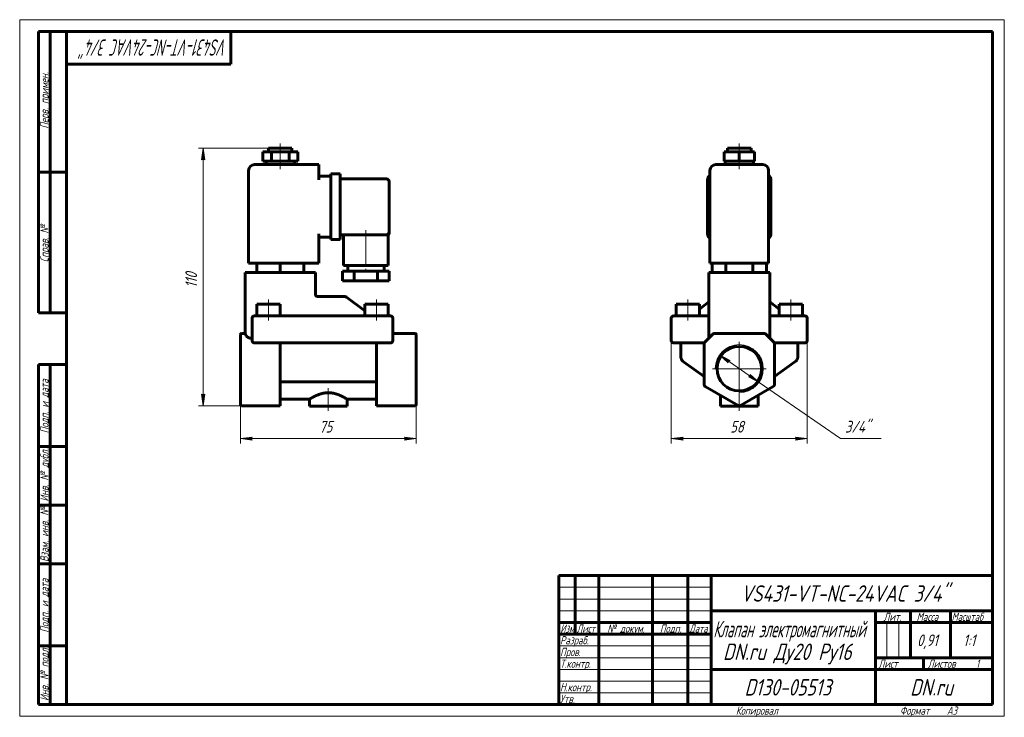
# Model space of a CAD drawing. Header units: millimetres. Extents: x 0 to 420, y 0 to 297.
import ezdxf

# ---------------------------------------------------------------- set-up
doc = ezdxf.new("R2010")
doc.units = ezdxf.units.MM
for name, pattern in [('K5LT_AXLED', [19.5, 15, -1.5, 1.5, -1.5]), ('K5LT_BASIC', [0]), ('K5LT_THIN', [0])]:
    doc.linetypes.add(name, pattern=pattern)
doc.layers.add('Системный слой', color=7, linetype='Continuous')
doc.layers.add('Системный слой (1)', color=251, linetype='Continuous', true_color=0x6c6c6c)
doc.styles.add('KDIMTEXTSTYLE', font='GOST_AU.SHX', dxfattribs={"width": 0.96, "oblique": 15, "height": 5})
doc.styles.add('KTEXTSTYLE', font='GOST_AU.SHX', dxfattribs={"width": 0.96, "height": 5})
doc.dimstyles.new('KDIMSTYLE (1.00)', dxfattribs={"dimtxt": 5, "dimasz": 1, "dimexe": 2, "dimexo": 0, "dimgap": 1, "dimtad": 1, "dimtxsty": 'KDIMTEXTSTYLE', "dimsah": 1, "dimcen": 0, "dimdle": 1, "dimadec": 0, "dimazin": 0, "dimtfac": 0.667, "dimtmove": 0, "dimatfit": 3, "dimfxl": 1, "dimtvp": 1, "dimtolj": 1, "dimtzin": 0, "dimarcsym": 0})

# ---------------------------------------------------------------- blocks, each defined once
blk = doc.blocks.new('U0')
at = {"layer": 'Системный слой (1)', "color": 150, "linetype": 'K5LT_BASIC', "lineweight": 60, "true_color": 0x0080ff}
for p, q in [((319.96, 176.25), (319.96, 176.35)), ((319.98, 176.18), (319.96, 176.25)), ((319.99, 176.14), (319.98, 176.18))]:
    blk.add_line(p, q, dxfattribs=at)
blk = doc.blocks.new('U1')
at = {"layer": 'Системный слой (1)', "color": 150, "linetype": 'K5LT_BASIC', "lineweight": 60, "true_color": 0x0080ff}
for q in [(321.67, 159.51), (321.96, 159.22)]:
    blk.add_line((321.96, 159.22), q, dxfattribs=at)
blk = doc.blocks.new('U2')
at = {"layer": 'Системный слой (1)', "color": 150, "linetype": 'K5LT_BASIC', "lineweight": 60, "true_color": 0x0080ff}
for p, q in [((293.92, 176.14), (293.94, 176.18)), ((293.94, 176.18), (293.95, 176.25)), ((293.95, 176.25), (293.96, 176.35))]:
    blk.add_line(p, q, dxfattribs=at)
blk = doc.blocks.new('U3')
at = {"layer": 'Системный слой (1)', "color": 150, "linetype": 'K5LT_BASIC', "lineweight": 60, "true_color": 0x0080ff}
for q in [(292.25, 159.51), (291.96, 159.22)]:
    blk.add_line((291.96, 159.22), q, dxfattribs=at)
blk = doc.blocks.new('U4')
at = {"layer": 'Системный слой (1)', "color": 30, "linetype": 'K5LT_AXLED', "lineweight": 18, "true_color": 0xff8000}
for q in [(306.96, 159.72), (295.46, 148.22), (318.46, 148.22), (306.96, 136.72)]:
    blk.add_line((306.96, 148.22), q, dxfattribs=at)
blk = doc.blocks.new('D0')
at = {"layer": 'Системный слой (1)'}
for points in [[(282.46, 118.38), (282.96, 119.04), (277.96, 118.38), (282.96, 117.72)], [(330.96, 117.72), (335.96, 118.38), (330.96, 119.04), (331.46, 118.38)]]:
    blk.add_hatch(color=7, dxfattribs=at).paths.add_polyline_path(points)
at = {"layer": 'Системный слой (1)', "color": 7, "linetype": 'K5LT_THIN', "lineweight": 18}
for p, q in [((277.96, 164.97), (277.96, 116.38)), ((335.96, 164.97), (335.96, 116.38)), ((277.96, 118.38), (282.96, 119.04)), ((282.96, 117.72), (277.96, 118.38)), ((282.96, 119.04), (282.46, 118.38)), ((282.46, 118.38), (282.96, 117.72)), ((331.46, 118.38), (330.96, 119.04)), ((330.96, 119.04), (335.96, 118.38)), ((335.96, 118.38), (330.96, 117.72)), ((330.96, 117.72), (331.46, 118.38))]:
    blk.add_line(p, q, dxfattribs=at)
blk.add_wipeout([(303.07, 119.38), (303.07, 126.76), (310.53, 126.76), (310.53, 119.38)]).dxf.layer = 'Системный слой (1)'
blk.add_line((277.96, 118.38), (335.96, 118.38), dxfattribs=at)
at = {"layer": 'Системный слой (1)', "color": 7, "insert": (303.07, 125.97), "char_height": 5, "attachment_point": 1, "style": 'KTEXTSTYLE'}
blk.add_mtext('\\H5.0;\\W1.000;\\Q15;\\Q15;\\W0.965;58', dxfattribs=at)
blk = doc.blocks.new('KDIMARROW_01')
at = {"layer": 'Системный слой'}
blk.add_hatch(color=0, dxfattribs=at).paths.add_polyline_path([(-5, -0.66), (0, 0), (-5, 0.66), (-4.5, 0)])
at = {"layer": 'Системный слой', "color": 0, "linetype": 'K5LT_THIN', "lineweight": 18}
for p, q in [((-4.5, 0), (-5, 0.66)), ((-5, 0.66), (0, 0)), ((0, 0), (-5, -0.66)), ((-5, -0.66), (-4.5, 0))]:
    blk.add_line(p, q, dxfattribs=at)
at = {"layer": 'Системный слой (1)', "color": 0, "linetype": 'K5LT_THIN', "lineweight": 18}
blk.add_line((94.15, 148.22), (93.15, 148.22), dxfattribs=at)
blk = doc.blocks.new('D1')
at = {"layer": 'Системный слой (1)'}
for points in [[(303.02, 151.75), (298.53, 154.06), (302.27, 150.67), (302.23, 151.49)], [(315.38, 142.39), (311.65, 145.78), (311.68, 144.95), (310.9, 144.69)]]:
    blk.add_hatch(color=7, dxfattribs=at).paths.add_polyline_path(points)
at = {"layer": 'Системный слой (1)', "color": 7, "linetype": 'K5LT_THIN', "lineweight": 18}
for p, q in [((298.53, 154.06), (303.02, 151.75)), ((302.27, 150.67), (298.53, 154.06)), ((298.53, 154.06), (315.38, 142.39)), ((303.02, 151.75), (302.23, 151.49)), ((302.23, 151.49), (302.27, 150.67)), ((310.9, 144.69), (311.68, 144.95)), ((315.38, 142.39), (310.9, 144.69)), ((311.68, 144.95), (311.65, 145.78)), ((311.65, 145.78), (315.38, 142.39))]:
    blk.add_line(p, q, dxfattribs=at)
blk.add_wipeout([(352.06, 119.38), (352.06, 126.76), (364.98, 126.76), (364.98, 119.38)]).dxf.layer = 'Системный слой (1)'
for p, q in [((315.38, 142.39), (350.06, 118.38)), ((350.06, 118.38), (367.52, 118.38))]:
    blk.add_line(p, q, dxfattribs=at)
at = {"layer": 'Системный слой (1)', "color": 7, "insert": (352.06, 125.97), "char_height": 5, "attachment_point": 1, "style": 'KTEXTSTYLE'}
blk.add_mtext('\\H5.0;\\W1.000;\\Q15;\\Q15;\\W0.965;3/4"', dxfattribs=at)
blk = doc.blocks.new('U5')
at = {"layer": 'Системный слой (1)', "color": 150, "linetype": 'K5LT_BASIC', "lineweight": 60, "true_color": 0x0080ff}
for p, q in [((111.15, 135.22), (123.65, 135.22)), ((139.65, 135.22), (152.15, 135.22))]:
    blk.add_line(p, q, dxfattribs=at)
blk = doc.blocks.new('U6')
at = {"layer": 'Системный слой (1)', "color": 150, "linetype": 'K5LT_BASIC', "lineweight": 60, "true_color": 0x0080ff}
for p, q in [((157.65, 206.43), (157.65, 206.48)), ((157.65, 206.34), (157.65, 206.34))]:
    blk.add_line(p, q, dxfattribs=at)
blk = doc.blocks.new('U7')
at = {"layer": 'Системный слой (1)', "color": 150, "linetype": 'K5LT_BASIC', "lineweight": 60, "true_color": 0x0080ff}
for p in [(157.65, 206.72), (157.65, 206.34), (157.65, 206.34)]:
    blk.add_line(p, (157.65, 206.34), dxfattribs=at)
blk = doc.blocks.new('D2')
at = {"layer": 'Системный слой (1)'}
for points in [[(94.15, 118.38), (99.15, 119.04), (98.65, 118.38), (99.15, 117.72)], [(164.15, 117.72), (169.15, 118.38), (164.15, 119.04), (164.65, 118.38)]]:
    blk.add_hatch(color=7, dxfattribs=at).paths.add_polyline_path(points)
at = {"layer": 'Системный слой (1)', "color": 7, "linetype": 'K5LT_THIN', "lineweight": 18}
for p, q in [((94.15, 148.22), (94.15, 116.38)), ((169.15, 150.13), (169.15, 116.38)), ((94.15, 118.38), (99.15, 119.04)), ((99.15, 117.72), (94.15, 118.38)), ((99.15, 119.04), (98.65, 118.38)), ((98.65, 118.38), (99.15, 117.72)), ((164.65, 118.38), (164.15, 119.04)), ((164.15, 119.04), (169.15, 118.38)), ((169.15, 118.38), (164.15, 117.72)), ((164.15, 117.72), (164.65, 118.38))]:
    blk.add_line(p, q, dxfattribs=at)
blk.add_wipeout([(127.77, 119.38), (127.77, 126.76), (135.23, 126.76), (135.23, 119.38)]).dxf.layer = 'Системный слой (1)'
blk.add_line((169.15, 118.38), (94.15, 118.38), dxfattribs=at)
at = {"layer": 'Системный слой (1)', "color": 7, "insert": (127.77, 125.97), "char_height": 5, "attachment_point": 1, "style": 'KTEXTSTYLE'}
blk.add_mtext('\\H5.0;\\W1.000;\\Q15;\\Q15;\\W0.965;75', dxfattribs=at)
blk = doc.blocks.new('D3')
at = {"layer": 'Системный слой (1)'}
for points in [[(78.92, 237.22), (78.26, 242.22), (77.6, 237.22), (78.26, 237.72)], [(78.26, 132.38), (78.92, 137.38), (78.26, 136.88), (77.6, 137.38)]]:
    blk.add_hatch(color=7, dxfattribs=at).paths.add_polyline_path(points)
at = {"layer": 'Системный слой (1)', "color": 7, "linetype": 'K5LT_THIN', "lineweight": 18}
for p, q in [((106.15, 242.22), (76.26, 242.22)), ((77.6, 237.22), (78.26, 242.22)), ((78.26, 242.22), (78.92, 237.22)), ((78.26, 237.72), (77.6, 237.22)), ((78.92, 237.22), (78.26, 237.72)), ((78.26, 132.38), (77.6, 137.38)), ((77.6, 137.38), (78.26, 136.88)), ((78.26, 136.88), (78.92, 137.38)), ((78.92, 137.38), (78.26, 132.38)), ((102.9, 132.38), (76.26, 132.38))]:
    blk.add_line(p, q, dxfattribs=at)
blk.add_wipeout([(77.26, 182.69), (69.88, 182.69), (69.88, 191.55), (77.26, 191.55)]).dxf.layer = 'Системный слой (1)'
blk.add_line((78.26, 132.38), (78.26, 242.22), dxfattribs=at)
at = {"layer": 'Системный слой (1)', "color": 7, "insert": (70.67, 182.69), "char_height": 5, "attachment_point": 1, "rotation": 90, "style": 'KTEXTSTYLE'}
blk.add_mtext('\\H5.0;\\W1.000;\\Q15;\\Q15;\\W0.965;110', dxfattribs=at)
blk = doc.blocks.new('U8')
at = {"color": 7, "linetype": 'K5LT_THIN', "lineweight": 18}
for p, q in [((0, 0), (0, 297)), ((0, 297), (420, 297)), ((420, 297), (420, 0)), ((230, 55), (295, 55)), ((230, 50), (295, 50)), ((230, 45), (295, 45)), ((369.96, 25), (369.96, 40)), ((374.98, 25), (374.98, 40)), ((230, 30), (295, 30)), ((230, 25), (295, 25)), ((230, 20), (295, 20)), ((230, 15), (295, 15)), ((230, 10), (295, 10)), ((420, 0), (0, 0))]:
    blk.add_line(p, q, dxfattribs=at)
at = {"color": 150, "linetype": 'K5LT_BASIC', "lineweight": 60, "true_color": 0x0080ff}
for p, q in [((8, 172), (8, 292)), ((20, 292), (8, 292)), ((13, 172), (13, 292)), ((20, 5), (20, 292)), ((20, 292), (415, 292)), ((90, 292), (90, 278)), ((415, 292), (415, 5)), ((90, 278), (20, 278)), ((20, 232), (8, 232)), ((20, 172), (8, 172)), ((8, 5), (8, 150)), ((20, 150), (8, 150)), ((13, 5), (13, 150)), ((20, 115), (8, 115)), ((20, 90), (8, 90)), ((20, 65), (8, 65)), ((230, 60), (415, 60)), ((230, 5), (230, 60)), ((237, 35), (237, 60)), ((247, 5), (247, 60)), ((270, 5), (270, 60)), ((285, 5), (285, 60)), ((295, 5), (295, 60)), ((295, 45), (415, 45)), ((365, 5), (365, 45)), ((380, 25), (380, 45)), ((397, 25), (397, 45)), ((230, 40), (295, 40)), ((365, 40), (380, 40)), ((380, 40), (415, 40)), ((230, 35), (295, 35)), ((20, 30), (8, 30)), ((365, 25), (415, 25)), ((385.57, 20), (385.57, 25)), ((295, 20), (365, 20)), ((365, 20), (415, 20)), ((20, 5), (8, 5)), ((415, 5), (20, 5))]:
    blk.add_line(p, q, dxfattribs=at)
at = {"color": 7, "attachment_point": 1, "style": 'KTEXTSTYLE'}
for s, insert, char_height, rotation in [('\\H5.0;\\W1.000;\\Q15;\\Q15;\\W0.674;\\H7.00;VS431-VT-NC-24VAC 3/4"', (88.62, 281.64), 7, 180), ('\\H5.0;\\W1.000;\\Q15;\\Q15;\\W0.965;\\H3.50;Перв. примен.', (8.82, 250.52), 3.5, 90), ('\\H5.0;\\W1.000;\\Q15;\\Q15;\\W0.965;\\H3.50;Справ. №', (8.82, 193.63), 3.5, 90), ('\\H5.0;\\W1.000;\\Q15;\\Q15;\\W0.965;\\H3.50;Подп. и дата', (8.82, 120.66), 3.5, 90), ('\\H5.0;\\W1.000;\\Q15;\\Q15;\\W0.965;\\H3.50;Инв. № дубл.', (8.82, 91.57), 3.5, 90), ('\\H5.0;\\W1.000;\\Q15;\\Q15;\\W0.965;\\H3.50;Взам. инв. №', (8.82, 65.8), 3.5, 90), ('\\H5.0;\\W1.000;\\Q15;\\Q15;\\W0.965;\\H3.50;Подп. и дата', (8.82, 35.66), 3.5, 90), ('\\H5.0;\\W1.000;\\Q15;\\Q15;\\W0.965;\\H3.50;Инв. № подл.', (8.82, 6.57), 3.5, 90)]:
    blk.add_mtext(s, dxfattribs=dict(at, insert=insert, char_height=char_height, rotation=rotation))
for s, insert, char_height in [('\\H5.0;\\W1.000;\\Q15;\\Q15;\\W0.965;\\H7.00;VS431-VT-NC-24VAC 3/4"', (307.61, 55.86), 7), ('\\H5.0;\\W1.000;\\Q15;\\Q15;\\W0.965;\\H3.50;Лит.', (368.47, 44.18), 3.5), ('\\H5.0;\\W1.000;\\Q15;\\Q15;\\W0.965;\\H3.50;Масса', (382.58, 44.18), 3.5), ('\\H5.0;\\W1.000;\\Q15;\\Q15;\\W0.930;\\H3.50;Масштаб', (397.52, 44.18), 3.5), ('\\H5.0;\\W1.000;\\Q15;\\Q15;\\W0.784;\\H3.50;Изм.', (230.62, 39.18), 3.5), ('\\H5.0;\\W1.000;\\Q15;\\Q15;\\W0.799;\\H3.50;Лист', (237.61, 39.18), 3.5), ('\\H5.0;\\W1.000;\\Q15;\\Q15;\\W0.965;\\H3.50;№ докум.', (250.63, 39.18), 3.5), ('\\H5.0;\\W1.000;\\Q15;\\Q15;\\W0.965;\\H3.50;Подп.', (273.1, 39.18), 3.5), ('\\H5.0;\\W1.000;\\Q15;\\Q15;\\W0.799;\\H3.50;Дата', (285.61, 39.18), 3.5), ('\\H5.0;\\W1.000;\\Q15;\\Q15;\\W0.672;\\H7.00;Клапан электромагнитный', (295.88, 40.69), 7), ('\\H5.0;\\W1.000;\\Q15;\\Q15;\\W0.965;\\H3.50;Разраб.', (230.5, 34.18), 3.5), ('\\H5.0;\\W1.000;\\Q15;\\Q15;\\W0.965;0,91', (382.83, 34.9), 5), ('\\H5.0;\\W1.000;\\Q15;\\Q15;\\W0.965;{\\c16711680;1:1}', (402.44, 34.9), 5), ('\\H5.0;\\W1.000;\\Q15;\\Q15;\\W0.965;\\H7.00;DN.ru Ду20 Ру16', (300.02, 31.02), 7), ('\\H5.0;\\W1.000;\\Q15;\\Q15;\\W0.965;\\H3.50;Пров.', (230.5, 29.18), 3.5), ('\\H5.0;\\W1.000;\\Q15;\\Q15;\\W0.965;\\H3.50;Т.контр.', (230.5, 24.18), 3.5), ('\\H5.0;\\W1.000;\\Q15;\\Q15;\\W0.965;\\H3.50;Лист', (366.32, 24.18), 3.5), ('\\H5.0;\\W1.000;\\Q15;\\Q15;\\W0.965;\\H3.50;Листов', (387.36, 24.18), 3.5), ('\\H5.0;\\W1.000;\\Q15;\\Q15;\\W0.965;\\H3.50;1', (407.91, 24.18), 3.5), ('\\H5.0;\\W1.000;\\Q15;\\Q15;\\W0.965;\\H3.50;Н.контр.', (230.5, 14.18), 3.5), ('\\H5.0;\\W1.000;\\Q15;\\Q15;\\W0.965;\\H7.00;D130-05513', (309.19, 15.86), 7), ('\\H5.0;\\W1.000;\\Q15;\\Q15;\\W0.965;\\H7.00;DN.ru', (379.84, 15.86), 7), ('\\H5.0;\\W1.000;\\Q15;\\Q15;\\W0.965;\\H3.50;Утв.', (230.5, 9.18), 3.5), ('\\H5.0;\\W1.000;\\Q15;\\Q15;\\W0.965;\\H3.50;Копировал', (305.5, 4.18), 3.5), ('\\H5.0;\\W1.000;\\Q15;\\Q15;\\W0.965;\\H3.50;Формат', (375.5, 4.18), 3.5), ('\\H5.0;\\W1.000;\\Q15;\\Q15;\\W0.965;\\H3.50;A3', (395.5, 4.18), 3.5)]:
    blk.add_mtext(s, dxfattribs=dict(at, insert=insert, char_height=char_height))

msp = doc.modelspace()

# ---------------------------------------------------------------- linework, layer by layer
at = {"layer": 'Системный слой (1)', "color": 30, "linetype": 'K5LT_AXLED', "lineweight": 18, "true_color": 0xff8000}
for p, q in [((111.154, 238.723), (111.154, 244.223)), ((306.958, 238.723), (306.958, 244.223)), ((111.154, 233.223), (111.154, 238.723)), ((306.958, 233.223), (306.958, 238.723)), ((147.654, 207.223), (147.654, 187.723)), ((106.154, 168.723), (106.154, 177.723)), ((152.154, 168.723), (152.154, 177.723)), ((284.958, 168.723), (284.958, 177.723)), ((328.958, 168.723), (328.958, 177.723)), ((131.654, 139.976), (131.654, 130.223)), ((306.958, 130.223), (306.958, 139.976))]:
    msp.add_line(p, q, dxfattribs=at)
at = {"layer": 'Системный слой (1)', "color": 150, "linetype": 'K5LT_BASIC', "lineweight": 60, "true_color": 0x0080ff}
for p, q in [((103.654, 236.723), (103.654, 240.723)), ((103.654, 240.723), (107.404, 240.723)), ((106.154, 242.223), (116.154, 242.223)), ((106.154, 240.723), (106.154, 242.223)), ((107.404, 240.723), (114.904, 240.723)), ((107.404, 236.723), (107.404, 240.723)), ((114.904, 240.723), (118.654, 240.723)), ((114.904, 236.723), (114.904, 240.723)), ((116.154, 240.723), (116.154, 242.223)), ((118.654, 236.723), (118.654, 240.723)), ((300.463, 240.723), (306.958, 240.723)), ((300.463, 236.723), (300.463, 240.723)), ((301.958, 242.223), (311.958, 242.223)), ((301.958, 240.723), (301.958, 242.223)), ((306.958, 236.723), (306.958, 240.723)), ((306.958, 240.723), (313.453, 240.723)), ((311.958, 240.723), (311.958, 242.223)), ((313.453, 236.723), (313.453, 240.723)), ((127.654, 235.223), (100.154, 235.223)), ((103.654, 236.723), (107.404, 236.723)), ((105.154, 235.223), (105.154, 236.723)), ((107.404, 236.723), (114.904, 236.723)), ((114.904, 236.723), (118.654, 236.723)), ((117.154, 235.223), (117.154, 236.723)), ((127.654, 235.223), (127.654, 232.723)), ((316.958, 235.223), (296.958, 235.223)), ((300.463, 236.723), (306.958, 236.723)), ((300.958, 235.223), (300.958, 236.723)), ((306.958, 236.723), (313.453, 236.723)), ((312.958, 235.223), (312.958, 236.723)), ((97.654, 193.223), (97.654, 232.723)), ((127.654, 228.723), (127.654, 232.723)), ((132.654, 228.723), (132.654, 231.223)), ((132.654, 231.223), (136.654, 231.223)), ((136.654, 231.223), (136.654, 228.723)), ((294.458, 193.223), (294.458, 232.723)), ((319.458, 193.223), (319.458, 232.723)), ((127.654, 230.223), (132.654, 230.223)), ((132.654, 228.723), (132.654, 205.723)), ((136.654, 229.223), (156.154, 229.223)), ((136.654, 228.723), (136.654, 205.723)), ((157.654, 227.723), (157.654, 206.723)), ((293.458, 205.723), (293.458, 228.723)), ((320.458, 228.723), (320.458, 205.723)), ((157.654, 206.723), (157.654, 206.341)), ((157.654, 206.341), (157.654, 206.341)), ((157.654, 206.341), (157.654, 206.341)), ((127.654, 193.223), (127.654, 205.723)), ((127.654, 204.223), (132.654, 204.223)), ((132.654, 203.223), (132.654, 205.723)), ((132.654, 203.223), (136.654, 203.223)), ((136.654, 205.723), (136.654, 203.223)), ((136.654, 205.223), (156.154, 205.223)), ((138.154, 205.223), (138.154, 192.223)), ((156.154, 205.223), (157.154, 205.223)), ((157.154, 205.223), (157.154, 192.223)), ((100.154, 193.223), (97.654, 193.223)), ((100.154, 193.223), (127.654, 193.223)), ((101.154, 193.223), (101.154, 189.223)), ((111.154, 193.223), (111.154, 189.223)), ((121.154, 193.223), (121.154, 189.223)), ((296.958, 193.223), (294.458, 193.223)), ((295.411, 193.223), (295.411, 189.223)), ((296.958, 193.223), (316.958, 193.223)), ((301.184, 193.223), (301.184, 189.223)), ((312.731, 193.223), (312.731, 189.223)), ((319.458, 193.223), (316.958, 193.223)), ((318.505, 193.223), (318.505, 189.223)), ((96.154, 189.223), (96.154, 163.223)), ((96.154, 189.223), (98.654, 189.223)), ((123.654, 189.223), (98.654, 189.223)), ((123.654, 189.223), (126.154, 189.223)), ((126.154, 189.223), (126.154, 179.649)), ((137.654, 189.723), (137.654, 185.723)), ((142.654, 189.723), (137.654, 189.723)), ((157.154, 192.223), (138.154, 192.223)), ((139.904, 192.223), (139.904, 189.723)), ((152.654, 189.723), (142.654, 189.723)), ((142.654, 189.723), (142.654, 185.723)), ((152.654, 189.723), (152.654, 185.723)), ((157.654, 189.723), (152.654, 189.723)), ((155.404, 192.223), (155.404, 189.723)), ((157.654, 189.723), (157.654, 185.723)), ((293.958, 189.223), (296.458, 189.223)), ((293.958, 189.223), (293.958, 161.223)), ((317.458, 189.223), (296.458, 189.223)), ((317.458, 189.223), (319.958, 189.223)), ((319.958, 189.223), (319.958, 161.223)), ((142.654, 185.723), (137.654, 185.723)), ((152.654, 185.723), (142.654, 185.723)), ((157.654, 185.723), (152.654, 185.723)), ((126.154, 179.834), (126.154, 179.649)), ((138.816, 178.933), (127.154, 178.933)), ((139.422, 178.728), (147.154, 172.84)), ((293.958, 176.648), (289.958, 173.602)), ((319.958, 176.648), (323.958, 173.602)), ((101.154, 175.723), (111.154, 175.723)), ((101.154, 170.723), (101.154, 175.723)), ((111.154, 170.723), (111.154, 175.723)), ((147.154, 170.723), (147.154, 175.723)), ((147.154, 175.723), (157.154, 175.723)), ((157.154, 170.723), (157.154, 175.723)), ((279.958, 175.723), (289.958, 175.723)), ((279.958, 170.723), (279.958, 175.723)), ((289.958, 170.723), (289.958, 175.723)), ((323.958, 175.723), (333.958, 175.723)), ((323.958, 170.723), (323.958, 175.723)), ((333.958, 170.723), (333.958, 175.723)), ((99.154, 169.723), (99.154, 160.223)), ((100.154, 170.723), (102.154, 170.723)), ((156.154, 170.723), (102.154, 170.723)), ((156.154, 170.723), (158.154, 170.723)), ((159.154, 160.223), (159.154, 169.723)), ((277.958, 169.723), (277.958, 160.223)), ((278.958, 170.723), (280.958, 170.723)), ((280.958, 170.723), (293.958, 170.723)), ((319.958, 170.723), (332.958, 170.723)), ((332.958, 170.723), (334.958, 170.723)), ((335.958, 169.723), (335.958, 160.223)), ((94.154, 162.576), (94.154, 162.723)), ((94.154, 159.162), (94.154, 162.576)), ((96.155, 163.223), (94.654, 163.223)), ((98.654, 161.223), (99.154, 161.223)), ((159.154, 163.223), (168.654, 163.223)), ((169.154, 162.723), (169.154, 162.576)), ((169.154, 159.162), (169.154, 162.576)), ((295.665, 162.93), (292.251, 159.516)), ((317.544, 163.223), (296.372, 163.223)), ((321.665, 159.516), (318.251, 162.93)), ((94.154, 158.809), (94.154, 159.162)), ((94.154, 141.461), (94.154, 158.809)), ((100.121, 159.223), (100.12, 159.223)), ((100.121, 159.223), (100.12, 159.223)), ((102.154, 159.223), (100.154, 159.223)), ((102.154, 159.223), (156.154, 159.223)), ((111.154, 141.461), (111.154, 159.223)), ((152.154, 141.461), (152.154, 159.223)), ((158.154, 159.223), (156.154, 159.223)), ((158.187, 159.223), (158.187, 159.223)), ((169.154, 159.162), (169.154, 158.809)), ((169.154, 141.461), (169.154, 158.809)), ((280.958, 159.223), (278.958, 159.223)), ((280.958, 159.223), (291.958, 159.223)), ((281.958, 159.223), (281.958, 153.6)), ((291.958, 159.223), (291.958, 159.223)), ((291.958, 159.223), (291.958, 158.809)), ((291.958, 159.179), (291.958, 158.931)), ((291.958, 158.809), (291.958, 141.461)), ((321.958, 159.223), (321.957, 159.223)), ((321.958, 159.223), (321.958, 158.809)), ((321.958, 159.223), (332.958, 159.223)), ((321.958, 159.223), (321.958, 159.223)), ((321.958, 159.179), (321.958, 158.933)), ((321.958, 141.461), (321.958, 158.809)), ((331.958, 159.223), (331.958, 153.6)), ((334.958, 159.223), (332.958, 159.223)), ((291.958, 144.922), (283.216, 151.158)), ((330.7, 151.158), (321.958, 144.922)), ((94.154, 141.027), (94.154, 141.461)), ((94.154, 132.945), (94.154, 141.027)), ((111.154, 141.461), (111.154, 140.594)), ((111.154, 132.512), (111.154, 140.594)), ((112.041, 142.575), (151.267, 142.575)), ((152.154, 140.594), (152.154, 141.461)), ((152.154, 132.512), (152.154, 140.594)), ((169.154, 141.461), (169.154, 141.027)), ((169.154, 132.945), (169.154, 141.027)), ((292.458, 140.594), (306.458, 132.512)), ((307.458, 132.512), (321.458, 140.594)), ((123.654, 135.223), (123.654, 132.223)), ((139.654, 135.223), (139.654, 132.223)), ((298.958, 136.842), (298.958, 132.223)), ((314.958, 136.842), (314.958, 132.223)), ((94.154, 132.878), (94.154, 132.945)), ((94.654, 132.378), (111.154, 132.378)), ((111.154, 132.512), (111.154, 132.378)), ((139.654, 132.223), (123.654, 132.223)), ((152.154, 132.378), (152.154, 132.512)), ((152.154, 132.378), (168.654, 132.378)), ((169.154, 132.945), (169.154, 132.878)), ((314.958, 132.223), (298.958, 132.223))]:
    msp.add_line(p, q, dxfattribs=at)
msp.add_circle((306.958, 148.223), 9.5, dxfattribs=at)
for centre, radius, start, end in [((100.154, 232.723), 2.5, 90, 180), ((296.958, 232.723), 2.5, 90, 180), ((316.958, 232.723), 2.5, 0, 90), ((156.154, 227.723), 1.5, 0, 90), ((295.958, 228.723), 2.5, 126.8699, 180), ((317.958, 228.723), 2.5, 0, 53.1301), ((156.154, 206.723), 1.5, 270, 0), ((156.154, 206.723), 1.5, 270.44711, 0), ((156.154, 206.341), 1.5, 311.81031, 0), ((295.958, 205.723), 2.5, 180, 233.1301), ((317.958, 205.723), 2.5, 306.8699, 0), ((127.154, 179.933), 1, 180, 270), ((138.816, 177.933), 1, 52.70853, 90), ((100.154, 169.723), 1, 90, 180), ((158.154, 169.723), 1, 0, 90), ((278.958, 169.723), 1, 90, 180), ((334.958, 169.723), 1, 0, 90), ((94.654, 162.723), 0.5, 90, 180), ((100.154, 160.223), 1, 180, 270), ((158.154, 160.223), 1, 270, 0), ((168.654, 162.723), 0.5, 0, 90), ((278.958, 160.223), 1, 180, 270), ((296.372, 162.223), 1, 90, 135), ((317.544, 162.223), 1, 45, 90), ((334.958, 160.223), 1, 270, 0), ((100.154, 160.223), 1, 268.09674, 270), ((158.154, 160.223), 1, 271.87553, 271.90326), ((292.958, 158.809), 1, 135, 180), ((320.958, 158.809), 1, 0, 45), ((292.958, 141.461), 1, 180, 240), ((320.958, 141.461), 1, 300, 0), ((94.654, 132.878), 0.5, 180, 270), ((168.654, 132.878), 0.5, 270, 0), ((306.958, 133.378), 1, 240, 300)]:
    msp.add_arc(centre, radius, start, end, dxfattribs=at)
at = {"layer": 'Системный слой (1)', "color": 7, "linetype": 'K5LT_THIN', "lineweight": 18}
msp.add_arc((306.958, 148.223), 10.247, 270, 180, dxfattribs=at)
at = {"layer": 'Системный слой (1)', "color": 150, "linetype": 'K5LT_BASIC', "lineweight": 60, "true_color": 0x0080ff}
for points, knots in [([(157.654, 206.341), (157.654, 206.341), (157.654, 206.341), (157.654, 206.337), (157.654, 206.333), (157.654, 206.324), (157.654, 206.32), (157.653, 206.308), (157.653, 206.299), (157.652, 206.274), (157.651, 206.257), (157.648, 206.206), (157.645, 206.172), (157.631, 206.073), (157.618, 206.008), (157.582, 205.879), (157.56, 205.816), (157.508, 205.693), (157.478, 205.633), (157.409, 205.517), (157.371, 205.462), (157.289, 205.358), (157.244, 205.309), (157.189, 205.255), (157.181, 205.248), (157.166, 205.234), (157.16, 205.229), (157.154, 205.223)], [0.0015295, 0.0015295, 0.0015295, 0.0015295, 0.0061182, 0.0061182, 0.146493, 0.146493, 0.2975747, 0.2975747, 0.599738, 0.599738, 1.2040646, 1.2040646, 2.4127178, 2.4127178, 4.7757915, 4.7757915, 7.1589078, 7.1589078, 9.54946, 9.54946, 11.9358385, 11.9358385, 14.3022232, 14.3022232, 14.6901943, 14.6901943, 14.9968073, 14.9968073, 14.9968073, 14.9968073]), ([(157.654, 206.341), (157.654, 206.341), (157.654, 206.341), (157.654, 206.34), (157.654, 206.34), (157.654, 206.335), (157.654, 206.331), (157.654, 206.322), (157.654, 206.317), (157.653, 206.3), (157.653, 206.29), (157.652, 206.278), (157.652, 206.277), (157.651, 206.255), (157.65, 206.234), (157.645, 206.171), (157.639, 206.128), (157.621, 206.02), (157.605, 205.955), (157.565, 205.828), (157.54, 205.765), (157.484, 205.644), (157.451, 205.585), (157.379, 205.472), (157.339, 205.419), (157.254, 205.32), (157.21, 205.274), (157.163, 205.231)], [0.0107628, 0.0107628, 0.0107628, 0.0107628, 0.0110329, 0.0110329, 0.0322883, 0.0322883, 0.1716786, 0.1716786, 0.3648827, 0.3648827, 0.7512909, 0.7512909, 0.7851429, 0.7851429, 1.5241073, 1.5241073, 3.0589774, 3.0589774, 5.4290278, 5.4290278, 7.8162344, 7.8162344, 10.2067569, 10.2067569, 12.5891959, 12.5891959, 14.8465543, 14.8465543, 14.8465543, 14.8465543]), ([(157.654, 206.341), (157.654, 206.334), (157.654, 206.327), (157.653, 206.312), (157.653, 206.305), (157.653, 206.289), (157.653, 206.281), (157.652, 206.266), (157.651, 206.258), (157.65, 206.241), (157.65, 206.232), (157.649, 206.224)], [0, 0, 0, 0, 0.8807643, 0.8807643, 1.8807643, 1.8807643, 2.8807643, 2.8807643, 3.8807643, 3.8807643, 5, 5, 5, 5]), ([(157.654, 206.341), (157.654, 206.334), (157.654, 206.327), (157.653, 206.312), (157.653, 206.304), (157.653, 206.289), (157.653, 206.281), (157.652, 206.265), (157.651, 206.257), (157.65, 206.24), (157.65, 206.232), (157.649, 206.223)], [0, 0, 0, 0, 0.8742674, 0.8742674, 1.8742674, 1.8742674, 2.8742674, 2.8742674, 3.8742674, 3.8742674, 5, 5, 5, 5]), ([(96.283, 162.93), (96.28, 162.938), (96.274, 162.955), (96.265, 162.98), (96.255, 163.008), (96.244, 163.037), (96.232, 163.068), (96.219, 163.101), (96.205, 163.132), (96.192, 163.16), (96.18, 163.185), (96.169, 163.206), (96.16, 163.22), (96.156, 163.223), (96.155, 163.223)], [0, 0, 0, 0, 0.0445898, 0.0932898, 0.1462024, 0.209844, 0.2797719, 0.3630995, 0.4537695, 0.5494053, 0.6426788, 0.755222, 0.874314, 1, 1, 1, 1]), ([(283.216, 151.158), (283.215, 151.158), (283.214, 151.159), (283.211, 151.161), (283.209, 151.163), (283.203, 151.167), (283.199, 151.17), (283.187, 151.179), (283.179, 151.184), (283.156, 151.202), (283.14, 151.214), (283.094, 151.249), (283.064, 151.273), (282.975, 151.347), (282.918, 151.399), (282.767, 151.546), (282.678, 151.646), (282.513, 151.857), (282.437, 151.969), (282.3, 152.202), (282.24, 152.323), (282.136, 152.573), (282.093, 152.701), (282.023, 152.962), (281.998, 153.094), (281.966, 153.347), (281.958, 153.467), (281.958, 153.591), (281.958, 153.596), (281.958, 153.6)], [0.0055666, 0.0055666, 0.0055666, 0.0055666, 0.0222666, 0.0222666, 0.0802452, 0.0802452, 0.1771904, 0.1771904, 0.3710807, 0.3710807, 0.7588613, 0.7588613, 1.5288559, 1.5288559, 3.0688451, 3.0688451, 5.7347039, 5.7347039, 8.4248699, 8.4248699, 11.1257407, 11.1257407, 13.8270652, 13.8270652, 16.5115486, 16.5115486, 18.9078842, 18.9078842, 18.9968203, 18.9968203, 18.9968203, 18.9968203]), ([(283.216, 151.158), (283.214, 151.159), (283.212, 151.161), (283.208, 151.164), (283.205, 151.166), (283.198, 151.17), (283.194, 151.174), (283.185, 151.18), (283.18, 151.184), (283.171, 151.19), (283.166, 151.194), (283.156, 151.201), (283.151, 151.205), (283.146, 151.21)], [0, 0, 0, 0, 0.5511934, 0.5511934, 1.2861178, 1.2861178, 2.5722357, 2.5722357, 3.9722357, 3.9722357, 5.3722357, 5.3722357, 7, 7, 7, 7]), ([(330.7, 151.158), (330.701, 151.158), (330.701, 151.159), (330.704, 151.161), (330.707, 151.163), (330.713, 151.167), (330.717, 151.17), (330.729, 151.179), (330.737, 151.184), (330.76, 151.202), (330.775, 151.214), (330.821, 151.249), (330.851, 151.273), (330.94, 151.347), (330.998, 151.399), (331.148, 151.546), (331.238, 151.646), (331.403, 151.857), (331.479, 151.969), (331.615, 152.202), (331.676, 152.323), (331.78, 152.573), (331.823, 152.701), (331.892, 152.962), (331.918, 153.094), (331.95, 153.347), (331.957, 153.467), (331.958, 153.591), (331.958, 153.596), (331.958, 153.6)], [0.0055666, 0.0055666, 0.0055666, 0.0055666, 0.0222666, 0.0222666, 0.0802452, 0.0802452, 0.1771904, 0.1771904, 0.3710807, 0.3710807, 0.7588613, 0.7588613, 1.5288559, 1.5288559, 3.0688451, 3.0688451, 5.7347039, 5.7347039, 8.4248699, 8.4248699, 11.1257407, 11.1257407, 13.8270652, 13.8270652, 16.5115486, 16.5115486, 18.9078842, 18.9078842, 18.9968203, 18.9968203, 18.9968203, 18.9968203]), ([(330.7, 151.158), (330.702, 151.159), (330.704, 151.161), (330.708, 151.164), (330.71, 151.166), (330.717, 151.17), (330.722, 151.174), (330.731, 151.18), (330.735, 151.184), (330.745, 151.19), (330.749, 151.194), (330.759, 151.201), (330.765, 151.205), (330.77, 151.21)], [0, 0, 0, 0, 0.5511956, 0.5511956, 1.2861231, 1.2861231, 2.5722463, 2.5722463, 3.9722463, 3.9722463, 5.3722463, 5.3722463, 7, 7, 7, 7]), ([(112.041, 142.575), (112.01, 142.575), (111.948, 142.576), (111.858, 142.583), (111.77, 142.595), (111.683, 142.611), (111.598, 142.632), (111.516, 142.657), (111.438, 142.686), (111.365, 142.718), (111.301, 142.75), (111.244, 142.782), (111.196, 142.812), (111.167, 142.831), (111.154, 142.84)], [0, 0, 0, 0, 0.0984567, 0.1939951, 0.2866154, 0.3783111, 0.4718281, 0.5643422, 0.6539218, 0.7372755, 0.8173513, 0.886259, 0.947193, 1, 1, 1, 1]), ([(151.267, 142.575), (151.298, 142.575), (151.359, 142.576), (151.45, 142.583), (151.538, 142.595), (151.624, 142.611), (151.709, 142.632), (151.792, 142.657), (151.87, 142.686), (151.942, 142.718), (152.007, 142.75), (152.063, 142.782), (152.111, 142.812), (152.14, 142.831), (152.154, 142.84)], [0, 0, 0, 0, 0.0984567, 0.1939951, 0.2866154, 0.3783111, 0.4718281, 0.5643422, 0.6539218, 0.7372755, 0.8173513, 0.886259, 0.947193, 1, 1, 1, 1]), ([(139.654, 135.223), (139.654, 135.223), (139.651, 135.224), (139.642, 135.23), (139.63, 135.238), (139.615, 135.247), (139.593, 135.26), (139.564, 135.278), (139.532, 135.298), (139.498, 135.318), (139.465, 135.338), (139.427, 135.361), (139.381, 135.389), (139.321, 135.425), (139.24, 135.474), (139.145, 135.53), (139.037, 135.593), (138.908, 135.668), (138.752, 135.758), (138.588, 135.851), (138.448, 135.928), (138.335, 135.99), (138.236, 136.044), (138.133, 136.1), (138.026, 136.157), (137.915, 136.215), (137.8, 136.274), (137.682, 136.334), (137.546, 136.403), (137.378, 136.486), (137.174, 136.584), (136.962, 136.683), (136.775, 136.768), (136.616, 136.838), (136.469, 136.901), (136.32, 136.964), (136.152, 137.033), (135.962, 137.108), (135.75, 137.188), (135.551, 137.26), (135.367, 137.324), (135.199, 137.38), (135.029, 137.435), (134.841, 137.492), (134.613, 137.558), (134.318, 137.637), (133.96, 137.722), (133.547, 137.805), (133.134, 137.872), (132.76, 137.918), (132.439, 137.947), (132.147, 137.965), (131.885, 137.974), (131.694, 137.976), (131.534, 137.976), (131.384, 137.973), (131.21, 137.967), (131.049, 137.958), (130.888, 137.948), (130.717, 137.934), (130.491, 137.911), (130.18, 137.873), (129.792, 137.811), (129.405, 137.734), (129.095, 137.662), (128.865, 137.604), (128.686, 137.555), (128.518, 137.507), (128.324, 137.449), (128.066, 137.367), (127.718, 137.248), (127.349, 137.11), (127.018, 136.977), (126.78, 136.877), (126.602, 136.799), (126.455, 136.733), (126.312, 136.667), (126.171, 136.602), (126.035, 136.537), (125.887, 136.465), (125.729, 136.387), (125.563, 136.303), (125.416, 136.227), (125.287, 136.159), (125.175, 136.1), (125.067, 136.042), (124.944, 135.975), (124.791, 135.891), (124.612, 135.79), (124.443, 135.694), (124.305, 135.613), (124.19, 135.546), (124.089, 135.486), (124.002, 135.435), (123.938, 135.396), (123.89, 135.367), (123.85, 135.343), (123.814, 135.321), (123.782, 135.301), (123.753, 135.284), (123.729, 135.269), (123.707, 135.256), (123.689, 135.245), (123.675, 135.236), (123.664, 135.229), (123.657, 135.225), (123.654, 135.223), (123.654, 135.223), (123.654, 135.223)], [0, 0, 0, 0, 0.00500089, 0.00901504, 0.01204865, 0.01508994, 0.01919026, 0.0233186, 0.02747781, 0.03063762, 0.03382466, 0.03705409, 0.04029855, 0.0446928, 0.05023279, 0.05620598, 0.06147732, 0.06758361, 0.07526858, 0.08261799, 0.08808252, 0.09164556, 0.09522268, 0.09883835, 0.10247883, 0.10615375, 0.10983908, 0.11355222, 0.11728267, 0.12229703, 0.12858342, 0.13487485, 0.13991163, 0.14368593, 0.14745917, 0.15123218, 0.15500643, 0.16005861, 0.1651238, 0.17020208, 0.17401136, 0.17781267, 0.18159245, 0.18535985, 0.1902972, 0.19637878, 0.20425584, 0.2126921, 0.22167404, 0.22903473, 0.23482883, 0.24048132, 0.24607582, 0.24999731, 0.25159947, 0.25533274, 0.25870563, 0.26171113, 0.26471058, 0.26805851, 0.27176287, 0.2779777, 0.28644238, 0.29504435, 0.30162768, 0.30577396, 0.30959445, 0.31311639, 0.31666697, 0.32238416, 0.33030231, 0.34048401, 0.34864426, 0.35472323, 0.35865187, 0.36257382, 0.36647748, 0.37037124, 0.37424821, 0.37812019, 0.38325623, 0.38838195, 0.39349797, 0.39732165, 0.40113374, 0.40492411, 0.40870475, 0.41450434, 0.42227901, 0.43038542, 0.43679609, 0.44229029, 0.44849484, 0.45423756, 0.45879278, 0.46216484, 0.46552488, 0.46885393, 0.47216625, 0.47545643, 0.47873949, 0.48201138, 0.48527812, 0.48853449, 0.49178656, 0.49502902, 0.49826498, 0.49999887, 0.49999887, 0.49999887, 0.49999887])]:
    msp.add_open_spline(points, degree=3, knots=knots, dxfattribs=at)
msp.add_rational_spline([(96.283, 162.93), (96.636, 161.874), (97.54, 161.223), (98.654, 161.223)], [1, 0.874352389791, 0.874352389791, 1], degree=3, dxfattribs=at)

# ---------------------------------------------------------------- block references
at = {"layer": 'Системный слой (1)'}
for name in ['U7', 'U6', 'U2', 'U0', 'U4', 'U3', 'U1', 'U5']:
    msp.add_blockref(name, (0, 0), dxfattribs=at)

# ---------------------------------------------------------------- next in the draw order: dimensions: what is measured, and where the dimension line sits
at = {"layer": 'Системный слой (1)', "color": 7}
for base, p1, p2, text, picture, middle in [((277.958, 118.378), (335.958, 164.973), (277.958, 164.973), '\\H5.0;\\W0.965;\\Q15;\\H5.0;\\W0.965;\\Q15;\\Q15;58', 'D0', (306.958, 118.378)), ((169.154, 118.378), (94.154, 148.223), (169.154, 150.135), '\\H5.0;\\W0.965;\\Q15;\\H5.0;\\W0.965;\\Q15;\\Q15;75', 'D2', (131.654, 118.378))]:
    dim = msp.add_linear_dim(base=base, p1=p1, p2=p2, text=text, dimstyle='KDIMSTYLE (1.00)', override={"dimexo": 0, "dimblk1": 'KDIMARROW_01', "dimblk2": 'KDIMARROW_01', "dimse1": 0, "dimse2": 0, "dimclrt": 7, "dimtolj": 1}, dxfattribs=at)
    dim.commit()
    dim.dimension.update_dxf_attribs({"geometry": picture, "text_midpoint": middle, "dimtype": 160})

# ---------------------------------------------------------------- next in the draw order: dimensions: what is measured, and where the dimension line sits
dim = msp.add_linear_dim(base=(78.26, 132.378), p1=(106.154, 242.223), p2=(102.904, 132.378), angle=90, text='\\H5.0;\\W0.965;\\Q15;\\H5.0;\\W0.965;\\Q15;\\Q15;110', dimstyle='KDIMSTYLE (1.00)', override={"dimexo": 0, "dimblk1": 'KDIMARROW_01', "dimblk2": 'KDIMARROW_01', "dimse1": 0, "dimse2": 0, "dimclrt": 7, "dimtolj": 1}, dxfattribs=at)
dim.commit()
dim.dimension.update_dxf_attribs({"geometry": 'D3', "text_midpoint": (78.26, 187.3), "dimtype": 160})
dim = msp.add_diameter_dim_2p(p1=(298.533, 154.056), p2=(315.382, 142.39), text='\\H5.0;\\W0.965;\\Q15;\\H5.0;\\W0.965;\\Q15;\\Q15;3/4"', dimstyle='KDIMSTYLE (1.00)', override={"dimtih": 1, "dimtoh": 1, "dimblk1": 'KDIMARROW_01', "dimblk2": 'KDIMARROW_01', "dimclrt": 7, "dimtmove": 1, "dimatfit": 2, "dimtolj": 1}, dxfattribs=at)
dim.commit()
dim.dimension.update_dxf_attribs({"geometry": 'D1', "text_midpoint": (352.059, 118.378), "dimtype": 163})

# ---------------------------------------------------------------- next in the draw order: block references
msp.add_blockref('U8', (0, 0))

doc.saveas('drawing.dxf')
